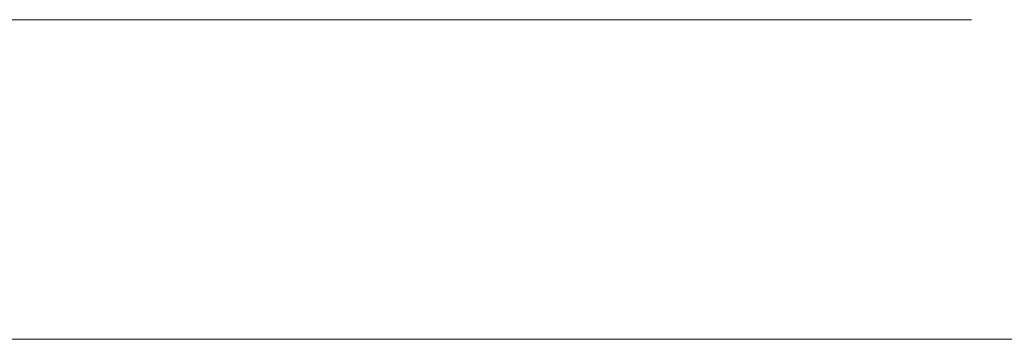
# Model space of a CAD drawing. Header units: millimetres. Extents: x -40.4 to 40.4, y -40.2 to 40.6.
# Tile 240 of 256: x -5.527 to -4.982, y -25.56 to -25.384. Entities that reach past the tile are written whole.
import ezdxf

# ---------------------------------------------------------------- set-up
doc = ezdxf.new("R2010")
doc.units = ezdxf.units.MM
doc.layers.add('E-ELEC-EQPM-OTLN', color=71, linetype='Continuous', lineweight=30)

# ---------------------------------------------------------------- blocks, each defined once
blk = doc.blocks.new('Movement detector_ Future linear_ - 2CKA006220A0214_MD-F-1_0_1-84 Movement detector-5159-Vista 3D 1')
at = {"layer": 'E-ELEC-EQPM-OTLN', "lineweight": 9}
mesh = blk.add_polyface(dxfattribs=at)
corners = [(24.70000033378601, -25.56021535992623, 6.85026319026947), (24.70000033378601, -25.56021535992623), (-24.70000033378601, -25.56021535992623), (-24.70000033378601, -25.56021535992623, 6.85026319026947)]
mesh.append_faces([[corners[k] for k in face] for face in [(0, 1, 2, 3)]])
blk = doc.blocks.new('Future linear_ 1-gang frame - 2CKA001754A4498_Cover Frame 1gang studio white-5189-Vista 3D 1')
at = {"layer": 'E-ELEC-EQPM-OTLN', "lineweight": 9}
mesh = blk.add_polyface(dxfattribs=at)
corners = [(-16.62333012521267, -25.38351375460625, -8.970149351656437), (-16.62333012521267, -25.38351375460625, -8.470149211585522), (-15.3878677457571, -25.38351375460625, -8.470149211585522), (-15.3878677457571, -25.38351375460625, -7.770149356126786), (-5.000000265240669, -25.38351375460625, -7.770149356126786), (-5.000000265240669, -25.38351375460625, -8.970149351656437), (-14.80294364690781, -25.38351375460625, -8.970149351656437)]
mesh.append_faces([[corners[k] for k in face] for face in [(2, 6, 0, 1), (6, 4, 5)]], dxfattribs={"vtx0": -1})
mesh.append_faces([[corners[k] for k in face] for face in [(6, 2, 3, 4)]], dxfattribs={"vtx0": -1, "vtx3": -1})

msp = doc.modelspace()

# ---------------------------------------------------------------- block references
at = {"layer": 'E-ELEC-EQPM-OTLN', "lineweight": 9}
for name in ['Future linear_ 1-gang frame - 2CKA001754A4498_Cover Frame 1gang studio white-5189-Vista 3D 1', 'Movement detector_ Future linear_ - 2CKA006220A0214_MD-F-1_0_1-84 Movement detector-5159-Vista 3D 1']:
    msp.add_blockref(name, (0, 0), dxfattribs=at)

doc.saveas('drawing.dxf')
